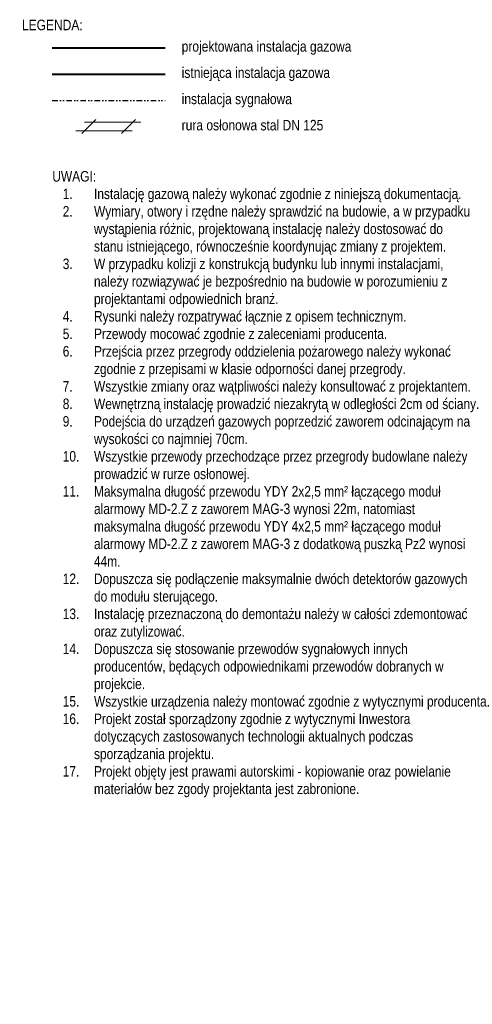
# Model space of a CAD drawing. Header units: centimetres. Extents: x 22052 to 56535, y 76485 to 78519.
# Tile 98 of 235: x 36138 to 36656, y 77032 to 78158. Entities that reach past the tile are written whole.
import ezdxf
from ezdxf.lldxf.tags import DXFTag

# ---------------------------------------------------------------- set-up
doc = ezdxf.new("R2010")
doc.units = ezdxf.units.CM
doc.linetypes.add('DIVIDE2', pattern=[15.875, 6.35, -3.175, 0, -3.175, 0, -3.175])
for name, color, linetype, lineweight in [('IS_Gaz', 40, 'Continuous', 40), ('IS_Opis', 250, 'Continuous', 9), ('IS_sygnał', 210, 'DIVIDE2', 25)]:
    doc.layers.add(name, color=color, linetype=linetype, lineweight=lineweight)
doc.styles.add('styl1', font='ARIALN.TTF')
tags = doc.linetypes.add('SOLID', pattern=[10, 10, 0]).pattern_tags.tags
tags[6:7] = [DXFTag(74, 4), DXFTag(75, 0), DXFTag(340, '0'), DXFTag(46, 0.0), DXFTag(50, 0.0), DXFTag(44, 0.0), DXFTag(45, 0.0)]
tags[4:5] = [DXFTag(74, 4), DXFTag(75, 0), DXFTag(340, '0'), DXFTag(46, 0.0), DXFTag(50, 0.0), DXFTag(44, 0.0), DXFTag(45, 0.0)]

# ---------------------------------------------------------------- blocks, each defined once
blk = doc.blocks.new('A$C0F5130B6')
at = {"layer": 'IS_Opis'}
for p, q in [((-19.4, 3), (-35.3, -13)), ((-32.3, 0), (32.3, 0)), ((25.9, 3), (9.9, -13)), ((-42.3, -10), (22.3, -10))]:
    blk.add_line(p, q, dxfattribs=at)

msp = doc.modelspace()

# ---------------------------------------------------------------- linework, layer by layer
at = {"layer": 'IS_Gaz'}
msp.add_line((36175.3, 78125.4), (36304.2, 78125.4), dxfattribs=at)
at = {"layer": 'IS_Gaz', "color": 18, "true_color": 0x000000}
msp.add_line((36175.3, 78095.4), (36304.2, 78095.4), dxfattribs=at)
at = {"layer": 'IS_sygnał'}
msp.add_line((36175.3, 78065.4), (36304.2, 78065.4), dxfattribs=at)

# ---------------------------------------------------------------- block references
at = {"layer": 'IS_Gaz'}
msp.add_blockref('A$C0F5130B6', (36244.4, 78040.4), dxfattribs=at)

# ---------------------------------------------------------------- texts
at = {"layer": 'IS_Opis', "linetype": 'SOLID', "insert": (36175.3, 78145.4), "char_height": 12, "attachment_point": 8, "style": 'styl1'}
msp.add_mtext('\\pxql;{\\fArial Narrow|b0|i0|c238|p34;LEGENDA:}', dxfattribs=at)
at = {"layer": 'IS_Opis', "char_height": 12, "attachment_point": 1, "style": 'styl1'}
for s, width, insert in [('\\pxql;projektowana instalacja gazowa', 201.45, (36323.2, 78133.1)), ('\\pxql;istniejąca instalacja gazowa', 201.45, (36323.2, 78103.1)), ('\\pxql;instalacja sygnałowa', 274.211, (36323.2, 78073.1)), ('\\pxql;rura osłonowa stal DN 125', 201.45, (36323.2, 78043.1))]:
    msp.add_mtext_dynamic_manual_height_columns(s, width=width, gutter_width=12.5, heights=[0], dxfattribs=dict(at, insert=insert))
at = {"layer": 'IS_Opis', "ltscale": 2, "insert": (36175.3, 77984.6), "char_height": 12, "attachment_point": 1, "style": 'styl1'}
msp.add_mtext_dynamic_manual_height_columns('\\pxql;UWAGI: \\P\\pi-3,l4,t4;1.^IInstalację gazową należy wykonać zgodnie z niniejszą dokumentacją.\\P2.^IWymiary, otwory i rzędne należy sprawdzić na budowie, a w przypadku wystąpienia różnic, projektowaną instalację należy dostosować do stanu istniejącego, równocześnie koordynując zmiany z projektem.\\P3.^IW przypadku kolizji z konstrukcją budynku lub innymi instalacjami, należy rozwiązywać je bezpośrednio na budowie w porozumieniu z projektantami odpowiednich branż.\\P4.^IRysunki należy rozpatrywać łącznie z opisem technicznym.\\P5.^IPrzewody mocować zgodnie z zaleceniami producenta.\\P6.^IPrzejścia przez przegrody oddzielenia pożarowego należy wykonać zgodnie z przepisami w klasie odporności danej przegrody.\\P7.^IWszystkie zmiany oraz wątpliwości należy konsultować z projektantem.\\P8.^IWewnętrzną instalację prowadzić niezakrytą w odległości 2cm od ściany.\\P9.^IPodejścia do urządzeń gazowych poprzedzić zaworem odcinającym na wysokości co najmniej 70cm.\\P10.^IWszystkie przewody przechodzące przez przegrody budowlane należy prowadzić w rurze osłonowej.\\P11.^IMaksymalna długość przewodu YDY 2x2,5 mm² łączącego moduł alarmowy MD-2.Z z zaworem MAG-3 wynosi 22m, natomiast maksymalna długość przewodu YDY 4x2,5 mm² łączącego moduł alarmowy MD-2.Z z zaworem MAG-3 z dodatkową puszką Pz2 wynosi 44m.\\P12.^IDopuszcza się podłączenie maksymalnie dwóch detektorów gazowych do modułu sterującego.\\P13.^IInstalację przeznaczoną do demontażu należy w całości zdemontować oraz zutylizować.\\P14.^IDopuszcza się stosowanie przewodów sygnałowych innych producentów, będących odpowiednikami przewodów dobranych w projekcie.\\P15.^IWszystkie urządzenia należy montować zgodnie z wytycznymi producenta.\\P16.^IProjekt został sporządzony zgodnie z wytycznymi Inwestora dotyczących zastosowanych technologii aktualnych podczas sporządzania projektu.\\P17.^IProjekt objęty jest prawami autorskimi - kopiowanie oraz powielanie materiałów bez zgody projektanta jest zabronione.', width=483.36, gutter_width=12.5, heights=[0], dxfattribs=at)

doc.saveas('drawing.dxf')
